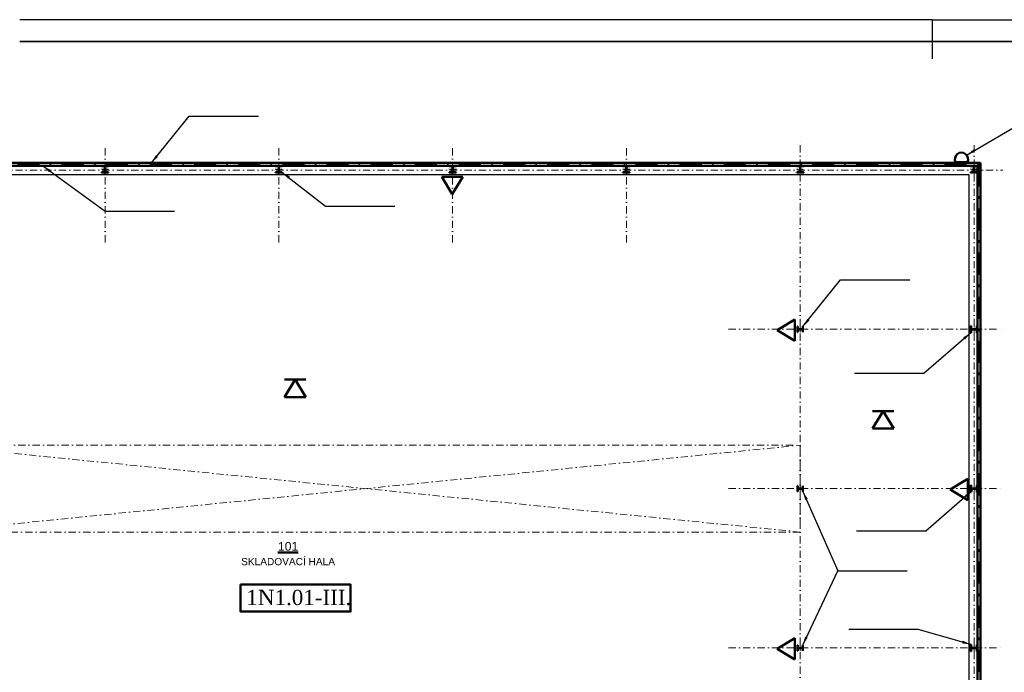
# Model space of a CAD drawing. Header units: millimetres. Extents: x 2886542 to 7567581, y -792623 to 134766.
# Tile 88 of 256: x 3767369 to 3801360, y -241629 to -219095. Entities that reach past the tile are written whole.
import ezdxf
from ezdxf.enums import TextEntityAlignment as Align

# ---------------------------------------------------------------- set-up
doc = ezdxf.new("R2010")
doc.units = ezdxf.units.MM
for name, pattern in [('ACAD_ISO04W100', [30, 24, -3, 0, -3]), ('DASHDOT', [1, 0.5, -0.25, 0, -0.25]), ('DASHDOTX2', [50.8, 25.4, -12.7, 0, -12.7])]:
    doc.linetypes.add(name, pattern=pattern)
for name, color, linetype, lineweight in [('CKPOPISM', 250, 'Continuous', 50), ('CKPOPISM_POPIS', 3, 'Continuous', 25), ('CKRASTR', 7, 'DASHDOT', 18), ('CKSTENY_PODROVINOU', 7, 'Continuous', 25), ('CKSTENY_REZ', 6, 'Continuous', 50), ('CSPROFILY_OSY', 1, 'DASHDOT', 18), ('CSPROFILY_REZY', 4, 'Continuous', 50), ('Text obecně', 7, 'Continuous', 25)]:
    doc.layers.add(name, color=color, linetype=linetype, lineweight=lineweight)
doc.layers.add('požárničina', color=10, linetype='Continuous')
doc.styles.add('ARIAL', font='arial.ttf')
doc.styles.add('ROMANT', font='romant')
doc.styles.get("Standard").update_dxf_attribs({"font": 'arial.ttf'})
doc.dimstyles.new('úhlová', dxfattribs={"dimscale": 0.2, "dimtxt": 2.5, "dimasz": 1.5, "dimexe": 0, "dimexo": 3, "dimgap": 1, "dimtad": 1, "dimdec": 0, "dimzin": 0, "dimdsep": 46, "dimtxsty": 'ROMANT', "dimcen": 5, "dimclrd": 256, "dimclre": 256, "dimclrt": 7, "dimadec": 1, "dimazin": 0, "dimtfac": 1, "dimtdec": 0, "dimtix": 1, "dimtmove": 2, "dimatfit": 3, "dimfxl": 0, "dimtvp": 2, "dimtolj": 1, "dimtzin": 0, "dimarcsym": 0})

# ---------------------------------------------------------------- blocks, each defined once
blk = doc.blocks.new('CK_S_EXT_HEAHEA240')
for p, q in [((-120, 115), (120, 115)), ((-120, 115), (-120, 103)), ((-120, 103), (-24.75, 103)), ((-3.75, -82), (-3.75, 82)), ((3.75, -82), (3.75, 82)), ((120, 103), (24.75, 103)), ((120, 115), (120, 103)), ((-120, -115), (-120, -103)), ((-120, -103), (-24.75, -103)), ((-120, -115), (120, -115)), ((120, -103), (24.75, -103)), ((120, -115), (120, -103))]:
    blk.add_line(p, q)
for centre, start, end in [((-24.75, 82), 0, 90), ((24.75, 82), 90, 180), ((-24.75, -82), 270, 0), ((24.75, -82), 180, 270)]:
    blk.add_arc(centre, 21, start, end)
blk = doc.blocks.new('CK_S_EXT_HEAHEA200')
for p, q in [((-100, 95), (100, 95)), ((-100, 95), (-100, 85)), ((-100, 85), (-21.25, 85)), ((-3.25, -67), (-3.25, 67)), ((3.25, -67), (3.25, 67)), ((100, 85), (21.25, 85)), ((100, 95), (100, 85)), ((-100, -95), (-100, -85)), ((-100, -85), (-21.25, -85)), ((-100, -95), (100, -95)), ((100, -85), (21.25, -85)), ((100, -95), (100, -85))]:
    blk.add_line(p, q)
for centre, start, end in [((-21.25, 67), 0, 90), ((21.25, 67), 90, 180), ((-21.25, -67), 270, 0), ((21.25, -67), 180, 270)]:
    blk.add_arc(centre, 18, start, end)
blk = doc.blocks.new('CKBL2112015100309', base_point=(81053, 79477))

msp = doc.modelspace()

# ---------------------------------------------------------------- linework, layer by layer
at = {"layer": 'CKRASTR', "color": 250, "ltscale": 500}
for p, q in [((3770314, -226786.7), (3770314, -223286.7)), ((3776314, -226786.7), (3776314, -223286.7)), ((3782314, -226786.7), (3782314, -223286.7)), ((3788314, -226786.7), (3788314, -223286.7)), ((3794314, -260184.8), (3794314, -223286.7)), ((3800314, -260184.8), (3800314, -223286.7)), ((3747216.4, -224286.7), (3801314, -224286.7)), ((3791839.1, -229786.7), (3801314, -229786.7)), ((3764314, -236786.7), (3794314, -233786.7)), ((3794314, -236786.7), (3764314, -233786.7)), ((3791839.1, -235286.7), (3801314, -235286.7)), ((3791839.1, -240786.7), (3801314, -240786.7))]:
    msp.add_line(p, q, dxfattribs=at)
msp.add_lwpolyline([(3764314, -233786.7), (3794314, -233786.7), (3794314, -236786.7), (3764314, -236786.7)], close=True, dxfattribs=at)
at = {"layer": 'CKSTENY_PODROVINOU', "color": 250}
for p, q in [((3758494, -224436.7), (3800134, -224436.7)), ((3800134, -224436.7), (3800134, -243836.7))]:
    msp.add_line(p, q, dxfattribs=at)
at = {"layer": 'CKSTENY_REZ', "color": 250}
for p, q in [((3800534, -224036.7), (3758094, -224036.7)), ((3800434, -224136.7), (3758194, -224136.7)), ((3800434, -243836.7), (3800434, -224136.7)), ((3800534, -244436.7), (3800534, -224036.7))]:
    msp.add_line(p, q, dxfattribs=at)
at = {"layer": 'CSPROFILY_OSY', "color": 250}
for p, q in [((3770444, -224251.7), (3770184, -224251.7)), ((3770314, -224091.7), (3770314, -224376.7)), ((3776444, -224251.7), (3776184, -224251.7)), ((3776314, -224091.7), (3776314, -224376.7)), ((3782444, -224251.7), (3782184, -224251.7)), ((3782314, -224091.7), (3782314, -224376.7)), ((3788444, -224251.7), (3788184, -224251.7)), ((3788314, -224091.7), (3788314, -224376.7)), ((3794444, -224251.7), (3794184, -224251.7)), ((3794314, -224091.7), (3794314, -224376.7)), ((3800444, -224251.7), (3800184, -224251.7)), ((3800314, -224091.7), (3800314, -224376.7)), ((3794314, -229896.7), (3794314, -229676.7)), ((3800314, -229656.7), (3800314, -229916.7)), ((3794419, -229786.7), (3794209, -229786.7)), ((3800189, -229786.7), (3800439, -229786.7)), ((3794314, -235396.7), (3794314, -235176.7)), ((3800314, -235156.7), (3800314, -235416.7)), ((3794419, -235286.7), (3794209, -235286.7)), ((3800189, -235286.7), (3800439, -235286.7)), ((3800314, -240656.7), (3800314, -240916.7)), ((3794419, -240786.7), (3794209, -240786.7)), ((3794314, -240896.7), (3794314, -240676.7)), ((3800189, -240786.7), (3800439, -240786.7))]:
    msp.add_line(p, q, dxfattribs=at)
at = {"layer": 'požárničina', "linetype": 'DASHDOTX2', "lineweight": 60, "ltscale": 30}
for p, q in [((3758146.5, -224089.2), (3800482, -224089.2)), ((3800482, -224089.2), (3800482, -243885.7))]:
    msp.add_line(p, q, dxfattribs=at)
at = {"layer": 'požárničina', "color": 1, "linetype": 'Continuous', "lineweight": 50}
msp.add_line((3799677.1, -224014.7), (3800085, -224014.7), dxfattribs=at)
at = {"layer": 'požárničina', "linetype": 'ACAD_ISO04W100', "lineweight": 50, "ltscale": 50, "extrusion": (0, 0, -1)}
for p, q in [((3781938.7, -224516.1), (3782303.9, -225123)), ((3782669.1, -224516.1), (3781938.7, -224516.1)), ((3782669.1, -224516.1), (3782303.9, -225123)), ((3794123.6, -229451.4), (3793516.7, -229816.6)), ((3794123.6, -230181.8), (3794123.6, -229451.4)), ((3794123.6, -230181.8), (3793516.7, -229816.6)), ((3776512.1, -232131.2), (3776877.3, -231524.3)), ((3776512.1, -231524.3), (3777242.4, -231524.3)), ((3777242.4, -232131.2), (3776877.3, -231524.3)), ((3776512.1, -232131.2), (3777242.4, -232131.2)), ((3796811.6, -233213.9), (3797176.7, -232607)), ((3796811.6, -232607), (3797541.9, -232607)), ((3797541.9, -233213.9), (3797176.7, -232607)), ((3796811.6, -233213.9), (3797541.9, -233213.9)), ((3800103.6, -234951.4), (3799496.7, -235316.6)), ((3800103.6, -235681.8), (3800103.6, -234951.4)), ((3800103.6, -235681.8), (3799496.7, -235316.6)), ((3794123.6, -240451.4), (3793516.7, -240816.6)), ((3794123.6, -241181.8), (3794123.6, -240451.4)), ((3794123.6, -241181.8), (3793516.7, -240816.6))]:
    msp.add_line(p, q, dxfattribs=at)
at = {"layer": 'požárničina', "color": 1, "linetype": 'Continuous', "lineweight": 50}
msp.add_lwpolyline([(3774995.9, -238599), (3778793.7, -238599), (3778793.7, -239529.8), (3774995.9, -239529.8)], close=True, dxfattribs=at)
msp.add_arc((3799881, -223912.3), 228.2, 333.32908, 206.67092, dxfattribs=at)
at = {"layer": 'Text obecně'}
for p, q in [((3798867.8, -219095.2), (3767368.5, -219095.2)), ((3798867.8, -219095.2), (3798867.8, -220444.4)), ((3798867.8, -219095.2), (3830367, -219095.2)), ((3767368.5, -219845.2), (3798867.8, -219845.2)), ((3798867.8, -219845.2), (3767368.5, -219845.2)), ((3798867.8, -219845.2), (3767368.5, -219845.2)), ((3767368.5, -219845.2), (3798867.8, -219845.2)), ((3798867.8, -219845.2), (3767368.5, -219845.2)), ((3798867.8, -219845.2), (3767368.5, -219845.2)), ((3767368.5, -219845.2), (3798867.8, -219845.2)), ((3798867.8, -219845.2), (3767368.5, -219845.2)), ((3798867.8, -219845.2), (3767368.5, -219845.2)), ((3798117.8, -219845.2), (3767368.5, -219845.2)), ((3767368.5, -219845.2), (3798867.8, -219845.2)), ((3798867.8, -219845.2), (3767368.5, -219845.2)), ((3798867.8, -219845.2), (3767368.5, -219845.2)), ((3768118.5, -219845.2), (3798867.8, -219845.2)), ((3798867.8, -219845.2), (3768118.5, -219845.2)), ((3798867.8, -219845.2), (3768118.5, -219845.2)), ((3829617, -219845.2), (3798867.8, -219845.2)), ((3798867.8, -219845.2), (3829617, -219845.2)), ((3798867.8, -219845.2), (3829617, -219845.2)), ((3799617.7, -219845.2), (3829617, -219845.2))]:
    msp.add_line(p, q, dxfattribs=at)

# ---------------------------------------------------------------- block references
at = {"layer": 'CKPOPISM', "color": 250}
ref = msp.add_blockref('CKBL2112015100309', (3776634.2, -237930.9), dxfattribs=at)
ref.add_attrib('JMENO', 'SKLADOVACÍ HALA', dxfattribs={"layer": 'CKPOPISM_POPIS', "height": 250}).set_placement((3776634.2, -237930.9), align=Align.CENTER)
ref.add_attrib('CISLO', '%%U101', dxfattribs={"height": 300, "style": 'ARIAL'}).set_placement((3776634.2, -237430.9), align=Align.CENTER)
at = {"layer": 'CSPROFILY_REZY', "color": 250}
for name, p, rotation in [('CK_S_EXT_HEAHEA240', (3770314, -224251.7), 180), ('CK_S_EXT_HEAHEA240', (3776314, -224251.7), 180), ('CK_S_EXT_HEAHEA240', (3782314, -224251.7), 180), ('CK_S_EXT_HEAHEA240', (3788314, -224251.7), 180), ('CK_S_EXT_HEAHEA240', (3794314, -224251.7), 180), ('CK_S_EXT_HEAHEA240', (3800314, -224251.7), 180), ('CK_S_EXT_HEAHEA200', (3794314, -229786.7), 90), ('CK_S_EXT_HEAHEA240', (3800314, -229786.7), 270), ('CK_S_EXT_HEAHEA200', (3794314, -235286.7), 90), ('CK_S_EXT_HEAHEA240', (3800314, -235286.7), 270), ('CK_S_EXT_HEAHEA200', (3794314, -240786.7), 90), ('CK_S_EXT_HEAHEA240', (3800314, -240786.7), 270)]:
    msp.add_blockref(name, p, dxfattribs=dict(at, rotation=rotation))

# ---------------------------------------------------------------- texts
at = {"layer": 'požárničina', "linetype": 'DASHDOTX2', "lineweight": 50, "ltscale": 30, "insert": (3775192.4, -238780.5), "char_height": 526.848, "width": 4917.595, "attachment_point": 1}
msp.add_mtext('{\\fTimes New Roman|b0|i0|c238|p18;1N1.01-III.}', dxfattribs=at)

# ---------------------------------------------------------------- leaders
at = {"layer": 'požárničina'}
for points in [[(3800060.5, -223771.3), (3802682.1, -222227.8), (3806874.8, -222227.8)], [(3771917.3, -224036.7), (3773218, -222426.9), (3775611.3, -222426.9)], [(3768165.9, -224144.3), (3770314, -225708.6), (3772707.3, -225708.6)], [(3776434, -224366.7), (3777920.7, -225538.1), (3780314, -225538.1)], [(3794409, -229686.7), (3795709.7, -228076.9), (3798102.9, -228076.9)], [(3800199, -229906.7), (3798582.9, -231313.8), (3796189.6, -231313.8)], [(3794409, -235386.7), (3795614.7, -238128.7), (3798007.9, -238128.7)], [(3800264, -235350.1), (3798647.9, -236757.2), (3796254.6, -236757.2)], [(3794399, -240686.7), (3795614.7, -238128.7), (3798007.9, -238128.7)], [(3800205, -240666.7), (3798387.4, -240148.5), (3795994.1, -240148.5)]]:
    msp.add_leader(points, dimstyle='úhlová', override={"dimasz": 1500, "dimgap": 1, "dimtad": 0}, dxfattribs=at)

doc.saveas('drawing.dxf')
